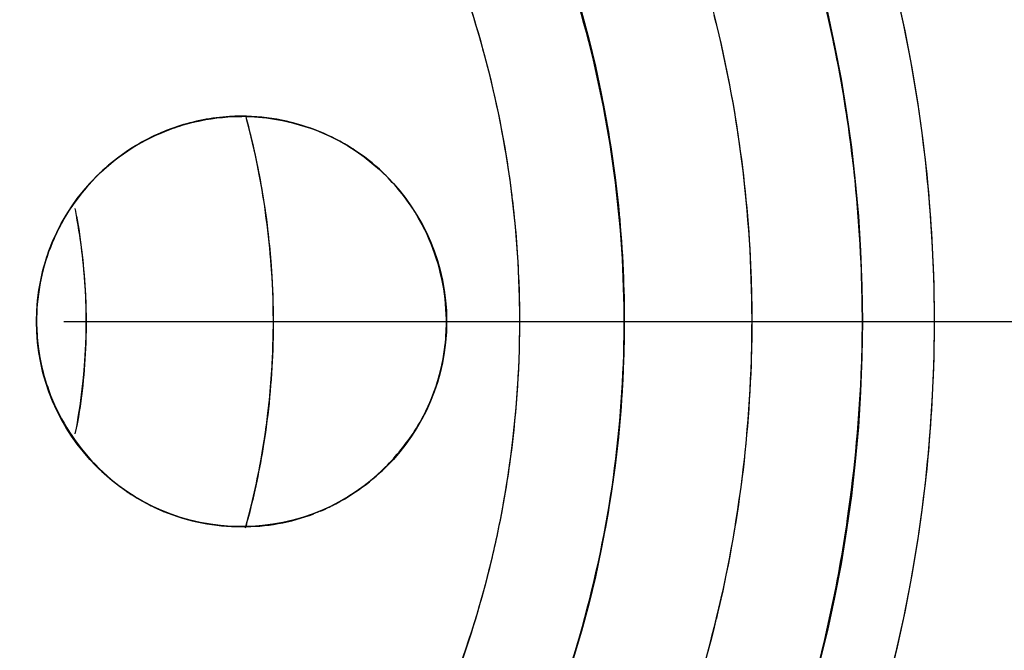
# Model space of a CAD drawing. Header units: inches. Extents: x 0.2 to 16.8, y 0.1 to 10.8.
# Tile 10 of 28: x 4.4177 to 4.5258, y 5.3617 to 5.4309. Entities that reach past the tile are written whole.
import ezdxf

# ---------------------------------------------------------------- set-up
doc = ezdxf.new("R2010")
doc.units = ezdxf.units.IN
doc.header["$LTSCALE"] = 0.935
doc.header["$MEASUREMENT"] = 0
doc.layers.get('0').update_dxf_attribs({"linetype": 'CONTINUOUS'})
doc.layers.add('DIMENSIONS', color=7, linetype='CONTINUOUS')
doc.styles.get("Standard").update_dxf_attribs({"font": 'txt', "width": 0.8})
doc.dimstyles.new('DIMSTYLE_1', dxfattribs={"dimtxt": 0.125, "dimasz": 0.18, "dimexe": 0.18, "dimexo": 0.0625, "dimgap": 0.09, "dimtad": 0, "dimtih": 1, "dimtoh": 1, "dimdec": 3, "dimzin": 4, "dimdsep": 46, "dimtxsty": 'STANDARD', "dimblk": '_FILLED', "dimblk1": '_FILLED', "dimblk2": '_FILLED', "dimcen": 0.09, "dimadec": 0, "dimazin": 0, "dimtp": 0.001, "dimtm": 0.001, "dimtfac": 1, "dimtdec": 3, "dimtofl": 0, "dimtmove": 0, "dimatfit": 3, "dimldrblk": '_FILLED', "dimfxl": 1, "dimtolj": 1, "dimtzin": 4, "dimarcsym": 0})

# ---------------------------------------------------------------- blocks, each defined once
blk = doc.blocks.new('_FILLED')
at = {"color": 0, "linetype": 'BYBLOCK'}
blk.add_solid([(0, 0), (-1, 0.1736111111), (-1, -0.1736111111)], dxfattribs=at)
blk = doc.blocks.new('*D2')
at = {"layer": 'DIMENSIONS', "color": 2, "linetype": 'CONTINUOUS'}
for p, q in [((4.4225835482, 5.3977853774), (6.4488322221, 5.3977853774)), ((6.3238322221, 5.3977853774), (6.3238322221, 5.0588047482)), ((6.3238322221, 4.3706257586), (6.3238322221, 4.8088047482)), ((4.9182243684, 4.3706257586), (6.4488322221, 4.3706257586))]:
    blk.add_line(p, q, dxfattribs=at)
at = {"layer": 'DIMENSIONS', "color": 2, "linetype": 'CONTINUOUS', "xscale": 0.18, "yscale": 0.18, "zscale": 0.18}
for p, rotation in [((6.3238322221, 5.3977853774), 90), ((6.3238322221, 4.3706257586), 270)]:
    blk.add_blockref('_FILLED', p, dxfattribs=dict(at, rotation=rotation))
at = {"layer": 'DIMENSIONS', "color": 2, "linetype": 'CONTINUOUS', "width": 0.8}
for s, p in [('[', (6.3363322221, 4.8713047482)), (']', (6.9363322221, 4.8713047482)), ('26.090', (5.6113322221, 4.8713047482)), ('26.09', (6.4363322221, 4.8713047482))]:
    blk.add_text(s, height=0.125, dxfattribs=at).set_placement(p)

msp = doc.modelspace()

# ---------------------------------------------------------------- linework, layer by layer
at = {"color": 6, "linetype": 'CONTINUOUS'}
msp.add_line((4.5102095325, 5.3977853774), (4.5180835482, 5.3977853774), dxfattribs=at)
at = {"color": 7, "linetype": 'CONTINUOUS'}
for centre, radius in [((4.3600835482, 5.3977853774), 0.4364966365), ((4.3600835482, 5.3977853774), 0.4104966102), ((4.3600835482, 5.3977853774), 0.318), ((4.3600835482, 5.3977853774), 0.2775184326), ((4.3600835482, 5.3977853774), 0.157999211), ((4.3600835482, 5.3977853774), 0.1501251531), ((4.3600835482, 5.3977853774), 0.123996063), ((4.4420835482, 5.3977853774), 0.0225)]:
    msp.add_circle(centre, radius, dxfattribs=at)
for radius, start, end in [(0.085492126, 344.6546850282, 15.1619504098), (0.0649606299, 349.7339333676, 10.2467872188)]:
    msp.add_arc((4.3600835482, 5.3977853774), radius, start, end, dxfattribs=at)
at = {"linetype": 'CONTINUOUS'}
for points, knots in [([(3.9235835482, 5.3977853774, 2.7864858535), (3.9235835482, 5.4057863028, 2.7864858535), (3.9240311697, 5.4220327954, 2.7864858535), (3.9268126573, 5.4553731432, 2.7864858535), (3.9342339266, 5.4984230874, 2.7864858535), (3.949943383, 5.550556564, 2.7864858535), (3.9813875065, 5.6210908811, 2.7864858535), (4.0407908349, 5.7038508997, 2.7864858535), (4.1388173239, 5.781014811, 2.7864858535), (4.2547044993, 5.8273313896, 2.7864858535), (4.3741431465, 5.8392226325, 2.7864858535), (4.4681107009, 5.8234410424, 2.7864858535), (4.5343582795, 5.7990336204, 2.7864858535), (4.5787878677, 5.7765923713, 2.7864858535), (4.6204373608, 5.7493358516, 2.7864858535), (4.6746985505, 5.7041674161, 2.7864858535), (4.7353499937, 5.6306804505, 2.7864858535), (4.7822935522, 5.5267754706, 2.7864858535), (4.794744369, 5.4513847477, 2.7864858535), (4.7962154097, 5.4156584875, 2.7864858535)], [0, 0, 0, 0, 0.0177741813, 0.036091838, 0.0743013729, 0.1145913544, 0.1567465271, 0.2454876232, 0.3378522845, 0.4302169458, 0.5189580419, 0.6012363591, 0.6394552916, 0.6755236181, 0.7115919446, 0.749810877, 0.8320891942, 0.9208302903, 1, 1, 1, 1]), ([(4.0899463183, 5.4610776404, 2.6060042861), (4.0953221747, 5.4840124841, 2.6060042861), (4.1080234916, 5.5182538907, 2.6060042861), (4.1338668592, 5.5600030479, 2.6060042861), (4.1669654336, 5.6001451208, 2.6060042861), (4.2194241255, 5.6414525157, 2.6060042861), (4.2930810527, 5.6708781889, 2.6060042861), (4.3690234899, 5.6784439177, 2.6060042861), (4.4287650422, 5.668409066, 2.6060042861), (4.4708841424, 5.6528914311, 2.6060042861), (4.4991316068, 5.6386236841, 2.6060042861), (4.5256115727, 5.621294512, 2.6060042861), (4.5601098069, 5.5925772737, 2.6060042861), (4.598670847, 5.5458556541, 2.6060042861), (4.6269426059, 5.4832788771, 2.6060042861), (4.6351137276, 5.4393739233, 2.6060042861), (4.6366676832, 5.4204931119, 2.6060042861)], [0, 0, 0, 0, 0.0900833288, 0.1380790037, 0.18756617, 0.2887916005, 0.390017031, 0.4872712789, 0.5774427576, 0.6193281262, 0.658856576, 0.6983850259, 0.7402703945, 0.8304418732, 0.9276961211, 1, 1, 1, 1]), ([(4.468775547, 5.4574598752, 2.5684779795), (4.472920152, 5.4499095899, 2.5684779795), (4.4770472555, 5.4400935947, 2.5684779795), (4.4798706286, 5.4298781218, 2.5684779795), (4.4803519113, 5.4279590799, 2.5684779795)], [0, 0, 0, 0, 0.8132842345, 1, 1, 1, 1]), ([(4.4939249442, 5.4313739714, 2.7754858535), (4.4962460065, 5.4221217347, 2.7754858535), (4.4976874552, 5.4120767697, 2.7754858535), (4.4980124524, 5.4019897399, 2.7754858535), (4.498026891, 5.401438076, 2.7754858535)], [0, 0, 0, 0, 0.9453182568, 1, 1, 1, 1]), ([(4.4803519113, 5.4279590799, 2.5684779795), (4.4824363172, 5.4196478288, 2.5684779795), (4.4839260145, 5.4092641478, 2.5684779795), (4.4840880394, 5.3988304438, 2.5684779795), (4.4840749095, 5.3969678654, 2.5684779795)], [0, 0, 0, 0, 0.8214628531, 1, 1, 1, 1]), ([(4.4557063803, 5.4156925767, 2.1644622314), (4.4551798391, 5.4160935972, 2.1644622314), (4.45359843, 5.4171906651, 2.1644622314), (4.451880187, 5.4180752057, 2.1644622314), (4.4507123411, 5.4185582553, 2.1644622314)], [0, 0, 0, 0, 0.3442972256, 1, 1, 1, 1]), ([(4.4329052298, 5.4183224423, 2.1644622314), (4.4319329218, 5.4178899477, 2.1644622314), (4.4306984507, 5.417233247, 2.1644622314), (4.4295357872, 5.4164650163, 2.1644622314), (4.429263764, 5.4162763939, 2.1644622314)], [0, 0, 0, 0, 0.7623624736, 1, 1, 1, 1]), ([(4.4259653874, 5.4134815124, 2.1644622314), (4.4246647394, 5.4121452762, 2.1644622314), (4.4230391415, 5.4100029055, 2.1644622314), (4.4218313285, 5.4076194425, 2.1644622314), (4.4215064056, 5.4068829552, 2.1644622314)], [0, 0, 0, 0, 0.6983652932, 1, 1, 1, 1]), ([(4.4629647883, 5.4061598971, 2.1644622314), (4.4625684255, 5.407150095, 2.1644622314), (4.4613288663, 5.4097071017, 2.1644622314), (4.4596178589, 5.4119920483, 2.1644622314), (4.4583998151, 5.413275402, 2.1644622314)], [0, 0, 0, 0, 0.3761784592, 1, 1, 1, 1]), ([(4.4215064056, 5.4068829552, 2.1644622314), (4.4203635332, 5.4042924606, 2.1644622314), (4.4195887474, 5.4009737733, 2.1644622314), (4.4195790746, 5.3976181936, 2.1644622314), (4.4195954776, 5.3971018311, 2.1644622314)], [0, 0, 0, 0, 0.8460112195, 1, 1, 1, 1]), ([(4.4645828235, 5.3977628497, 2.1644622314), (4.4645834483, 5.398058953, 2.1644622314), (4.464532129, 5.4009298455, 2.1644622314), (4.4639199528, 5.4037736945, 2.1644622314), (4.4629647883, 5.4061598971, 2.1644622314)], [0, 0, 0, 0, 0.1031206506, 1, 1, 1, 1]), ([(4.4840472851, 5.3950835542, 2.5684779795), (4.4838494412, 5.3861988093, 2.5684779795), (4.4826440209, 5.3769314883, 2.5684779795), (4.4804259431, 5.3679009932, 2.5684779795), (4.480327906, 5.3675100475, 2.5684779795)], [0, 0, 0, 0, 0.9566567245, 1, 1, 1, 1]), ([(4.4585450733, 5.3824651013, 2.1644622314), (4.4597013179, 5.3837034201, 2.1644622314), (4.4614318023, 5.3860226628, 2.1644622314), (4.4626669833, 5.3886242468, 2.1644622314), (4.4630876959, 5.3897255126, 2.1644622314)], [0, 0, 0, 0, 0.5893901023, 1, 1, 1, 1]), ([(4.4216601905, 5.3883452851, 2.1644622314), (4.4219446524, 5.3877280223, 2.1644622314), (4.4232787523, 5.3851508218, 2.1644622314), (4.4251177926, 5.3828614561, 2.1644622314), (4.4267409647, 5.3813464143, 2.1644622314)], [0, 0, 0, 0, 0.2344533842, 1, 1, 1, 1]), ([(4.4511487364, 5.3771898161, 2.1644622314), (4.4516319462, 5.3774029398, 2.1644622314), (4.4543612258, 5.3787252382, 2.1644622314), (4.4568193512, 5.3806168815, 2.1644622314), (4.4585450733, 5.3824651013, 2.1644622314)], [0, 0, 0, 0, 0.1744200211, 1, 1, 1, 1]), ([(4.7702373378, 5.3809768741, 2.8124858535), (4.7688539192, 5.3473786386, 2.8124858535), (4.7571447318, 5.2764785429, 2.8124858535), (4.7129973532, 5.178762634, 2.8124858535), (4.6559585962, 5.1096528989, 2.8124858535), (4.6049294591, 5.0671749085, 2.8124858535), (4.5657608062, 5.0415419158, 2.8124858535), (4.5239776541, 5.0204373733, 2.8124858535), (4.4616760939, 4.9974837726, 2.8124858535), (4.3733056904, 4.9826422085, 2.8124858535), (4.2609813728, 4.9938251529, 2.8124858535), (4.1519969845, 5.0373828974, 2.8124858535), (4.0598094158, 5.1099505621, 2.8124858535), (4.0039444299, 5.1877810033, 2.8124858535), (3.9743732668, 5.2541139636, 2.8124858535), (3.9631243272, 5.2914447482, 2.8124858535), (3.9586226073, 5.3120177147, 2.8124858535), (3.9578265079, 5.3159288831, 2.8124858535)], [0, 0, 0, 0, 0.0846624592, 0.1795603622, 0.2675471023, 0.3084176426, 0.3469883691, 0.3855590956, 0.4264296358, 0.514416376, 0.609314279, 0.708087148, 0.8068600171, 0.9017579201, 0.9468377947, 0.9899230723, 1, 1, 1, 1]), ([(4.4267409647, 5.3813464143, 2.1644622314), (4.4282027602, 5.3799819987, 2.1644622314), (4.4303242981, 5.3784628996, 2.1644622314), (4.4326403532, 5.3773522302, 2.1644622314), (4.4331786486, 5.3771198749, 2.1644622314)], [0, 0, 0, 0, 0.7713338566, 1, 1, 1, 1]), ([(4.7962154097, 5.3799122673, 2.7864858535), (4.794744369, 5.3441860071, 2.7864858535), (4.7822935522, 5.2687952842, 2.7864858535), (4.7353499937, 5.1648903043, 2.7864858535), (4.6746985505, 5.0914033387, 2.7864858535), (4.6204373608, 5.0462349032, 2.7864858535), (4.5787878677, 5.0189783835, 2.7864858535), (4.5343582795, 4.9965371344, 2.7864858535), (4.4681107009, 4.9721297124, 2.7864858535), (4.3741431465, 4.9563481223, 2.7864858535), (4.2547044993, 4.9682393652, 2.7864858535), (4.1388173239, 5.0145559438, 2.7864858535), (4.0407908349, 5.0917198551, 2.7864858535), (3.9813875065, 5.1744798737, 2.7864858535), (3.949943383, 5.2450141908, 2.7864858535), (3.9379823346, 5.2847081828, 2.7864858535), (3.9331956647, 5.3065829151, 2.7864858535), (3.9323493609, 5.3107405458, 2.7864858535)], [0, 0, 0, 0, 0.0846627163, 0.1795609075, 0.2675479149, 0.3084185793, 0.3469894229, 0.3855602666, 0.4264309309, 0.5144179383, 0.6093161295, 0.7080892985, 0.8068624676, 0.9017606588, 0.9468406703, 0.9899260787, 1, 1, 1, 1]), ([(4.4331786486, 5.3771198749, 2.1644622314), (4.434394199, 5.3765951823, 2.1644622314), (4.4373013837, 5.3756388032, 2.1644622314), (4.4403538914, 5.3752853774, 2.1644622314), (4.4420835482, 5.3752853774, 2.1644622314)], [0, 0, 0, 0, 0.4333652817, 1, 1, 1, 1]), ([(4.4420835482, 5.3752853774, 2.1644622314), (4.4438132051, 5.3752853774, 2.1644622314), (4.4465054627, 5.3755970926, 2.1644622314), (4.4490846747, 5.376377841, 2.1644622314), (4.4499858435, 5.3767157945, 2.1644622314)], [0, 0, 0, 0, 0.6424559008, 1, 1, 1, 1]), ([(4.6366676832, 5.3750776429, 2.6060042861), (4.6351137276, 5.3561968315, 2.6060042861), (4.6269426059, 5.3122918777, 2.6060042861), (4.598670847, 5.2497151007, 2.6060042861), (4.5601098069, 5.2029934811, 2.6060042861), (4.5256115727, 5.1742762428, 2.6060042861), (4.4991316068, 5.1569470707, 2.6060042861), (4.4708841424, 5.1426793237, 2.6060042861), (4.4287650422, 5.1271616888, 2.6060042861), (4.3690234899, 5.1171268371, 2.6060042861), (4.2930810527, 5.1246925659, 2.6060042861), (4.2194241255, 5.1541182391, 2.6060042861), (4.1669654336, 5.195425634, 2.6060042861), (4.1338668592, 5.2355677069, 2.6060042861), (4.108023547, 5.2773167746, 2.6060042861), (4.0953222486, 5.3115580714, 2.6060042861), (4.0899463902, 5.3344928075, 2.6060042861)], [0, 0, 0, 0, 0.072303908, 0.1695581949, 0.2597297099, 0.3016150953, 0.341143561, 0.3806720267, 0.4225574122, 0.5127289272, 0.6099832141, 0.7112086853, 0.8124341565, 0.8619213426, 0.9099170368, 1, 1, 1, 1]), ([(4.4944539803, 5.3663820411, 2.7754858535), (4.4943776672, 5.3660542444, 2.7754858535), (4.4941968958, 5.3652903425, 2.7754858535), (4.4940096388, 5.3645279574, 2.7754858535), (4.4939005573, 5.3640929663, 2.7754858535)], [0, 0, 0, 0, 0.4287546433, 1, 1, 1, 1])]:
    msp.add_open_spline(points, degree=3, knots=knots, dxfattribs=at)
at = {"color": 7, "linetype": 'CONTINUOUS'}
for points, knots in [([(4.5086664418, 5.4191923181), (4.5080347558, 5.4235862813), (4.5047076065, 5.441185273), (4.4933436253, 5.4707924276), (4.469131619, 5.503613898), (4.4376346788, 5.5283234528), (4.4017744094, 5.5436803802), (4.3638193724, 5.5494819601), (4.325337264, 5.5455536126), (4.2885561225, 5.5317103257), (4.2557673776, 5.5083409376), (4.2302254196, 5.476488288), (4.2188198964, 5.4508896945), (4.2151054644, 5.4373206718), (4.2149688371, 5.4368101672)], [0, 0, 0, 0, 0.0323953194, 0.1305495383, 0.2296562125, 0.3275022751, 0.4203145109, 0.5123966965, 0.6058334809, 0.7005883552, 0.7971580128, 0.8972544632, 0.9961405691, 1, 1, 1, 1]), ([(4.3779052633, 5.5345854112), (4.3825284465, 5.5339828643), (4.3992904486, 5.5309357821), (4.4270760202, 5.520331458), (4.4572087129, 5.4980266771), (4.4801110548, 5.4691156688), (4.4942256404, 5.436083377), (4.4994923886, 5.4011659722), (4.4958875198, 5.3658481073), (4.4831895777, 5.3320631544), (4.4617314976, 5.3020089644), (4.4395242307, 5.2841099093), (4.4254305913, 5.2762028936), (4.4222330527, 5.2745669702)], [0, 0, 0, 0, 0.0398027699, 0.1451977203, 0.2518773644, 0.3571592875, 0.4575319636, 0.5562486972, 0.6566455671, 0.7584563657, 0.862119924, 0.9693264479, 1, 1, 1, 1]), ([(4.3931785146, 5.2781679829), (4.4024988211, 5.2807298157), (4.4212459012, 5.2885863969), (4.4463965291, 5.3068426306), (4.4668497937, 5.3319669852), (4.4803712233, 5.3620881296), (4.4855615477, 5.3952446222), (4.4816784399, 5.4286310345), (4.4693288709, 5.4593096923), (4.4499716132, 5.4851767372), (4.4250447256, 5.5049434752), (4.4001845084, 5.5160436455), (4.3839425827, 5.5195561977), (4.3779473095, 5.5204238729)], [0, 0, 0, 0, 0.0858307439, 0.1790735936, 0.2737815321, 0.3707745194, 0.4694773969, 0.5687730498, 0.6661880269, 0.7603491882, 0.8530533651, 0.9462614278, 1, 1, 1, 1]), ([(4.406008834, 5.5004845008), (4.4104302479, 5.4985071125), (4.4245373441, 5.4910731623), (4.4452238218, 5.4737474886), (4.4631337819, 5.4465465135), (4.4725360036, 5.416157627), (4.4732789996, 5.3846116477), (4.4652366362, 5.3538025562), (4.4486197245, 5.3257634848), (4.4277498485, 5.3067493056), (4.412711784, 5.2981447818), (4.4070961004, 5.2955244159)], [0, 0, 0, 0, 0.0563979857, 0.1853185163, 0.3106932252, 0.4317385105, 0.552299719, 0.6747028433, 0.7990514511, 0.9278496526, 1, 1, 1, 1]), ([(4.4341622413, 5.4187960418), (4.4313015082, 5.4177314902), (4.4261362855, 5.4144594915), (4.4209718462, 5.4071374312), (4.4197017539, 5.401442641), (4.4196051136, 5.3986474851)], [0, 0, 0, 0, 0.3472555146, 0.6816812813, 1, 1, 1, 1]), ([(4.4606844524, 5.4104325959), (4.4599857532, 5.4114760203), (4.4574402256, 5.4146653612), (4.4540512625, 5.417063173), (4.4514832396, 5.4182104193)], [0, 0, 0, 0, 0.3086647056, 1, 1, 1, 1]), ([(4.4645593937, 5.3974665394), (4.4645907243, 5.4004486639), (4.4637157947, 5.405030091), (4.4615730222, 5.4091056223), (4.4606844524, 5.4104325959)], [0, 0, 0, 0, 0.6509960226, 1, 1, 1, 1]), ([(4.46448894, 5.3959164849), (4.4645265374, 5.396384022), (4.4645517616, 5.3969010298), (4.4645588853, 5.3974181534), (4.4645593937, 5.3974665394)], [0, 0, 0, 0, 0.9064326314, 1, 1, 1, 1]), ([(4.419663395, 5.396072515), (4.4198230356, 5.394072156), (4.4208900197, 5.3891099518), (4.4252624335, 5.3820059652), (4.4304454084, 5.3782502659), (4.4334308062, 5.3769893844), (4.4335114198, 5.376955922)], [0, 0, 0, 0, 0.242703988, 0.6086746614, 0.9894613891, 1, 1, 1, 1]), ([(4.461070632, 5.3857649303), (4.4616286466, 5.3866319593), (4.4622252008, 5.3877155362), (4.4627245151, 5.388845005), (4.4628042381, 5.3890325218)], [0, 0, 0, 0, 0.8350108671, 1, 1, 1, 1]), ([(4.4540705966, 5.3787587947), (4.4552603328, 5.3795279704), (4.4565423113, 5.3805370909), (4.4577121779, 5.3816661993), (4.4578590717, 5.3818116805)], [0, 0, 0, 0, 0.872831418, 1, 1, 1, 1]), ([(4.3569053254, 5.2476975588), (4.3704682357, 5.2474087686), (4.3974995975, 5.2505091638), (4.4346068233, 5.2654970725), (4.465794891, 5.2889292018), (4.4897198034, 5.3189429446), (4.5032421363, 5.3490933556), (4.5075297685, 5.3688677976), (4.5085888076, 5.3761798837)], [0, 0, 0, 0, 0.1872543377, 0.3721134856, 0.5474789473, 0.7215931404, 0.8980122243, 1, 1, 1, 1])]:
    msp.add_open_spline(points, degree=3, knots=knots, dxfattribs=at)
at = {"color": 1, "linetype": 'CONTINUOUS'}
for points, knots in [([(4.4632856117, 5.4425671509, 2.1724622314), (4.465012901, 5.4385865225, 2.1724622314), (4.4682117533, 5.4298703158, 2.1724622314), (4.4703102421, 5.4208169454, 2.1724622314), (4.4711068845, 5.4159495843, 2.1724622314)], [0, 0, 0, 0, 0.468176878, 1, 1, 1, 1]), ([(4.4718334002, 5.4107547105, 2.1724622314), (4.4721669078, 5.4078838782, 2.1724622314), (4.472826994, 5.3993423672, 2.1724622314), (4.4725018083, 5.3907637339, 2.1724622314), (4.4718631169, 5.3851273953, 2.1724622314)], [0, 0, 0, 0, 0.3376069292, 1, 1, 1, 1]), ([(4.4707936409, 5.3778230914, 2.1724622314), (4.4704053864, 5.3756640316, 2.1724622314), (4.4681827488, 5.3650760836, 2.1724622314), (4.464449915, 5.3548413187, 2.1724622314), (4.4605630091, 5.3471524, 2.1724622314)], [0, 0, 0, 0, 0.2028841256, 1, 1, 1, 1])]:
    msp.add_open_spline(points, degree=3, knots=knots, dxfattribs=at)
at = {"color": 6, "linetype": 'CONTINUOUS'}
for points in [[(4.5128686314, 5.4380417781, 2.7676118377), (4.5146756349, 5.4311792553, 2.7676118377), (4.5160190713, 5.4241939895, 2.7676118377), (4.5168894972, 5.4171501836, 2.7676118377)], [(4.5090749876, 5.416185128, 2.7754858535), (4.5084147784, 5.4215277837, 2.7754858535), (4.50746817, 5.4268349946, 2.7754858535), (4.5062397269, 5.4320757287, 2.7754858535)], [(4.5168894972, 5.4171501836, 2.7676118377), (4.5174185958, 5.4128685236, 2.7676118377), (4.5177729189, 5.4085652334, 2.7676118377), (4.5179503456, 5.404254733, 2.7676118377)], [(4.5101044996, 5.4033848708, 2.7754858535), (4.5099440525, 5.4076636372, 2.7754858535), (4.5096001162, 5.4119355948, 2.7754858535), (4.5090749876, 5.416185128, 2.7754858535)], [(4.5102095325, 5.3977853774, 2.7754858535), (4.5102095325, 5.3996523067, 2.7754858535), (4.5101744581, 5.4015192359, 2.7754858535), (4.5101044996, 5.4033848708, 2.7754858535)], [(4.5179503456, 5.404254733, 2.7676118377), (4.518039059, 5.4020994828, 2.7676118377), (4.5180835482, 5.3999424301, 2.7676118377), (4.5180835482, 5.3977853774, 2.7676118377)], [(4.5101250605, 5.3927640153, 2.7754858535), (4.5101813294, 5.3944371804, 2.7754858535), (4.5102095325, 5.3961112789, 2.7754858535), (4.5102095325, 5.3977853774, 2.7754858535)], [(4.5180835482, 5.3977853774, 2.7676118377), (4.5180835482, 5.3956283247, 2.7676118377), (4.518039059, 5.393471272, 2.7676118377), (4.5179503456, 5.3913160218, 2.7676118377)], [(4.5100829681, 5.3916384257, 2.7754858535), (4.5100984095, 5.3920135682, 2.7754858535), (4.5101124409, 5.3923887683, 2.7754858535), (4.5101250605, 5.3927640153, 2.7754858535)], [(4.5090749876, 5.3793856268, 2.7754858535), (4.5095777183, 5.383453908, 2.7754858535), (4.5099143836, 5.3875427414, 2.7754858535), (4.5100829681, 5.3916384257, 2.7754858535)], [(4.5179503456, 5.3913160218, 2.7676118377), (4.5177729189, 5.3870055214, 2.7676118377), (4.5174185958, 5.3827022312, 2.7676118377), (4.5168894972, 5.3784205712, 2.7676118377)], [(4.5052545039, 5.3595351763, 2.7754858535), (4.5069714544, 5.3660557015, 2.7754858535), (4.5082479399, 5.3726928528, 2.7754858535), (4.5090749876, 5.3793856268, 2.7754858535)], [(4.5168894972, 5.3784205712, 2.7676118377), (4.5160193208, 5.3713787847, 2.7676118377), (4.5146764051, 5.3643955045, 2.7676118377), (4.5128701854, 5.3575348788, 2.7676118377)]]:
    msp.add_open_spline(points, degree=3, dxfattribs=at)
at = {"linetype": 'CONTINUOUS'}
for points in [[(4.4411111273, 5.4202637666, 2.1644622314), (4.4391674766, 5.4201775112, 2.1644622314), (4.4372345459, 5.4198341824, 2.1644622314), (4.4353766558, 5.4192540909, 2.1644622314)], [(4.4420835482, 5.4202853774, 2.1644622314), (4.4417593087, 5.4202853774, 2.1644622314), (4.4414350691, 5.4202781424, 2.1644622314), (4.4411111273, 5.4202637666, 2.1644622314)], [(4.4507123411, 5.4185582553, 2.1644622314), (4.4479857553, 5.4196860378, 2.1644622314), (4.4450346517, 5.4202853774, 2.1644622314), (4.4420835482, 5.4202853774, 2.1644622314)], [(4.4353766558, 5.4192540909, 2.1644622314), (4.4345354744, 5.4189914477, 2.1644622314), (4.4337096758, 5.4186802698, 2.1644622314), (4.4329052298, 5.4183224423, 2.1644622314)], [(4.4284607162, 5.4156925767, 2.1644622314), (4.4275755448, 5.415018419, 2.1644622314), (4.4267410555, 5.4142784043, 2.1644622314), (4.4259653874, 5.4134815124, 2.1644622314)], [(4.429263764, 5.4162763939, 2.1644622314), (4.4289917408, 5.4160877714, 2.1644622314), (4.4287239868, 5.4158930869, 2.1644622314), (4.4284607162, 5.4156925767, 2.1644622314)], [(4.4564825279, 5.415073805, 2.1644622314), (4.4562284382, 5.4152857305, 2.1644622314), (4.4559696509, 5.4154920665, 2.1644622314), (4.4557063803, 5.4156925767, 2.1644622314)], [(4.4583998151, 5.413275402, 2.1644622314), (4.4577963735, 5.4139111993, 2.1644622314), (4.4571559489, 5.4145121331, 2.1644622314), (4.4564825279, 5.415073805, 2.1644622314)], [(4.498026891, 5.401438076, 2.7754858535), (4.4980667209, 5.399916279, 2.7754858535), (4.4980811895, 5.3983938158, 2.7754858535), (4.4980704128, 5.3968714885, 2.7754858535)], [(4.4195954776, 5.3971018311, 2.1644622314), (4.4196201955, 5.3963237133, 2.1644622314), (4.4196855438, 5.3955464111, 2.1644622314), (4.4197906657, 5.3947741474, 2.1644622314)], [(4.4630876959, 5.3897255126, 2.1644622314), (4.4640662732, 5.3922870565, 2.1644622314), (4.4645770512, 5.3950273, 2.1644622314), (4.4645828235, 5.3977628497, 2.1644622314)], [(4.4840749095, 5.3969678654, 2.5684779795), (4.4840704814, 5.3963397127, 2.5684779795), (4.4840612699, 5.3957115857, 2.5684779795), (4.4840472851, 5.3950835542, 2.5684779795)], [(4.4980704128, 5.3968714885, 2.7754858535), (4.4979978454, 5.3866205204, 2.7754858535), (4.4967805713, 5.3763757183, 2.7754858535), (4.4944539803, 5.3663820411, 2.7754858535)], [(4.4197906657, 5.3947741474, 2.1644622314), (4.4198343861, 5.394452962, 2.1644622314), (4.4198849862, 5.3941326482, 2.1644622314), (4.4199424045, 5.3938135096, 2.1644622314)], [(4.4199424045, 5.3938135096, 2.1644622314), (4.4202814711, 5.3919289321, 2.1644622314), (4.4208582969, 5.3900853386, 2.1644622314), (4.4216601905, 5.3883452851, 2.1644622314)], [(4.4499858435, 5.3767157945, 2.1644622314), (4.4503776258, 5.3768627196, 2.1644622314), (4.4507654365, 5.3770207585, 2.1644622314), (4.4511487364, 5.3771898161, 2.1644622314)], [(4.480327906, 5.3675100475, 2.5684779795), (4.4798841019, 5.3657402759, 2.5684779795), (4.4794013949, 5.3639800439, 2.5684779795), (4.4788801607, 5.3622312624, 2.5684779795)], [(4.4939005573, 5.3640929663, 2.7754858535), (4.491087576, 5.3528754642, 2.7754858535), (4.486870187, 5.3420023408, 2.7754858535), (4.4813256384, 5.3318664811, 2.7754858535)], [(4.4788801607, 5.3622312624, 2.5684779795), (4.4764327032, 5.35401985, 2.5684779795), (4.473135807, 5.3460608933, 2.5684779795), (4.4690283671, 5.3385522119, 2.5684779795)]]:
    msp.add_open_spline(points, degree=3, dxfattribs=at)
at = {"color": 7, "linetype": 'CONTINUOUS'}
for points in [[(4.4412024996, 5.4202095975), (4.439567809, 5.4201339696), (4.4379332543, 5.4198933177), (4.4363439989, 5.4194815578)], [(4.4421159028, 5.4202347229), (4.4418116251, 5.4202320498), (4.44150706, 5.4202236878), (4.4412024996, 5.4202095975)], [(4.4430475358, 5.4202251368), (4.4427374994, 5.4202342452), (4.4424268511, 5.4202374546), (4.4421159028, 5.4202347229)], [(4.4425638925, 5.4201833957), (4.4433683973, 5.4171686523), (4.4440061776, 5.4141081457), (4.4444845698, 5.411024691)], [(4.4465767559, 5.4197606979), (4.4454100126, 5.4199955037), (4.4442278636, 5.4201481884), (4.4430475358, 5.4202251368)], [(4.4514832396, 5.4182104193), (4.4499144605, 5.4189112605), (4.4482616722, 5.4194216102), (4.4465767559, 5.4197606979)], [(4.4363439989, 5.4194815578), (4.4356054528, 5.419290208), (4.4348766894, 5.4190619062), (4.4341622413, 5.4187960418)], [(4.5101028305, 5.4032426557), (4.5099062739, 5.4085742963), (4.5094268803, 5.4139027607), (4.5086664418, 5.4191923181)], [(4.4444845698, 5.411024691), (4.4450187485, 5.4075816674), (4.4453541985, 5.4041100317), (4.445501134, 5.4006415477)], [(4.4239247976, 5.4094411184), (4.4244491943, 5.4065400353), (4.4247893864, 5.4036076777), (4.4249554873, 5.4006769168)], [(4.510205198, 5.3977291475), (4.5102047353, 5.3995663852), (4.5101705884, 5.4014047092), (4.5101028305, 5.4032426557)], [(4.4249554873, 5.4006769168), (4.4249764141, 5.4002268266), (4.4249925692, 5.3997762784), (4.4250039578, 5.3993253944)], [(4.445501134, 5.4006415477), (4.4455168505, 5.400203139), (4.4455291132, 5.3997644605), (4.4455379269, 5.3993255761)], [(4.4250039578, 5.3993253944), (4.4250165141, 5.3988282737), (4.4250232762, 5.3983307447), (4.4250242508, 5.3978329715)], [(4.4455379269, 5.3993255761), (4.4455479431, 5.3988268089), (4.4455535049, 5.3983277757), (4.4455546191, 5.3978285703)], [(4.4196051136, 5.3986474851), (4.4195754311, 5.3977889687), (4.4195950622, 5.396928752), (4.419663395, 5.396072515)], [(4.4250242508, 5.3978329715), (4.4250258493, 5.3970165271), (4.4250118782, 5.3961994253), (4.4249823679, 5.3953823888)], [(4.4455546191, 5.3978285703), (4.4455569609, 5.3967793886), (4.4455396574, 5.3957294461), (4.4455027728, 5.3946796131)], [(4.5101862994, 5.3953085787), (4.5101991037, 5.3961151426), (4.5102054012, 5.3969220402), (4.510205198, 5.3977291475)], [(4.4628042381, 5.3890325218), (4.4637311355, 5.3912126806), (4.4642986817, 5.3935505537), (4.46448894, 5.3959164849)], [(4.4249823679, 5.3953823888), (4.4248710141, 5.3922994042), (4.4245384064, 5.3892173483), (4.4239861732, 5.3861750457)], [(4.4455027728, 5.3946796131), (4.4453809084, 5.3912110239), (4.4450452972, 5.3877436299), (4.4444982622, 5.3843088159)], [(4.51012876, 5.3929025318), (4.5101543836, 5.3937041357), (4.5101735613, 5.3945061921), (4.5101862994, 5.3953085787)], [(4.5085888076, 5.3761798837), (4.5093924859, 5.3817288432), (4.5099015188, 5.3873170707), (4.51012876, 5.3929025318)], [(4.4578590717, 5.3818116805), (4.4590686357, 5.3830096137), (4.4601509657, 5.3843359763), (4.461070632, 5.3857649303)], [(4.4444982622, 5.3843088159), (4.4440681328, 5.3816080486), (4.4435072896, 5.3789274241), (4.4428168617, 5.3762821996)], [(4.4507438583, 5.3769878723), (4.4519017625, 5.3774807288), (4.4530140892, 5.3780757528), (4.4540705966, 5.3787587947)], [(4.4335114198, 5.376955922), (4.4362209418, 5.3758312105), (4.439173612, 5.375264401), (4.4420835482, 5.3752853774)], [(4.4420835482, 5.3752853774), (4.4447614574, 5.3752456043), (4.447477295, 5.375726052), (4.4499969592, 5.3766866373)]]:
    msp.add_open_spline(points, degree=3, dxfattribs=at)
at = {"color": 1, "linetype": 'CONTINUOUS'}
for points in [[(4.4444293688, 5.4117288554, 1.5753598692), (4.4439605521, 5.4145659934, 1.5753598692), (4.443349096, 5.4173794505, 1.5753598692), (4.4425971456, 5.4201546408, 1.5753598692)], [(4.4711068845, 5.4159495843, 2.1724622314), (4.4711558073, 5.4156506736, 2.1724622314), (4.4712035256, 5.4153515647, 2.1724622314), (4.4712500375, 5.4150522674, 2.1724622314)], [(4.4712500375, 5.4150522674, 2.1724622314), (4.471427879, 5.4139078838, 2.1724622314), (4.4715880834, 5.4127607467, 2.1724622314), (4.4717305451, 5.41161141, 2.1724622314)], [(4.4449295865, 5.4082634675, 1.5753598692), (4.4447864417, 5.4094218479, 1.5753598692), (4.4446196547, 5.4105773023, 1.5753598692), (4.4444293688, 5.4117288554, 1.5753598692)], [(4.4717305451, 5.41161141, 2.1724622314), (4.471765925, 5.4113259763, 2.1724622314), (4.4718002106, 5.411040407, 2.1724622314), (4.4718334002, 5.4107547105, 2.1724622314)], [(4.4240504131, 5.4089831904, 1.5470134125), (4.4239800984, 5.4093795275, 1.5470134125), (4.4239061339, 5.4097752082, 1.5470134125), (4.4238285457, 5.410170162, 1.5470134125)], [(4.4247930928, 5.4034056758, 1.5470134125), (4.424626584, 5.4052743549, 1.5470134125), (4.4243781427, 5.4071359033, 1.5470134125), (4.4240504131, 5.4089831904, 1.5470134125)], [(4.4455035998, 5.4012858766, 1.5753598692), (4.4454075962, 5.4036182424, 1.5753598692), (4.4452158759, 5.4059467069, 1.5753598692), (4.4449295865, 5.4082634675, 1.5753598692)], [(4.4249810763, 5.4005982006, 1.5470134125), (4.4249391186, 5.4015352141, 1.5470134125), (4.4248763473, 5.4024713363, 1.5470134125), (4.4247930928, 5.4034056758, 1.5470134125)], [(4.4455756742, 5.3977853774, 1.5753598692), (4.4455756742, 5.3989525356, 1.5753598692), (4.4455516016, 5.4001196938, 1.5753598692), (4.4455035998, 5.4012858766, 1.5753598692)], [(4.4250441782, 5.3977853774, 1.5470134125), (4.4250441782, 5.3987232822, 1.5470134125), (4.425023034, 5.3996611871, 1.5470134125), (4.4249810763, 5.4005982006, 1.5470134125)], [(4.4249941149, 5.395280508, 1.5470134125), (4.4250274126, 5.3961150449, 1.5470134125), (4.4250441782, 5.3969502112, 1.5470134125), (4.4250441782, 5.3977853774, 1.5470134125)], [(4.4455154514, 5.3945857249, 1.5753598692), (4.4455555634, 5.3956517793, 1.5753598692), (4.4455756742, 5.3967185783, 1.5753598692), (4.4455756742, 5.3977853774, 1.5753598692)], [(4.423841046, 5.3854643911, 1.5470134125), (4.4244735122, 5.3887008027, 1.5470134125), (4.4248626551, 5.3919857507, 1.5470134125), (4.4249941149, 5.395280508, 1.5470134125)], [(4.4449295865, 5.3873072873, 1.5753598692), (4.4452281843, 5.3897236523, 1.5753598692), (4.4454239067, 5.3921527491, 1.5753598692), (4.4455154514, 5.3945857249, 1.5753598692)], [(4.4444293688, 5.3838418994, 1.5753598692), (4.4446196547, 5.3849934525, 1.5753598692), (4.4447864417, 5.3861489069, 1.5753598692), (4.4449295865, 5.3873072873, 1.5753598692)], [(4.4718631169, 5.3851273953, 2.1724622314), (4.4718154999, 5.3847071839, 2.1724622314), (4.4717655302, 5.3842872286, 2.1724622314), (4.4717132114, 5.3838675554, 2.1724622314)], [(4.4428296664, 5.3762927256, 1.5753598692), (4.4434760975, 5.3787831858, 1.5753598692), (4.444009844, 5.3813030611, 1.5753598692), (4.4444293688, 5.3838418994, 1.5753598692)], [(4.4717132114, 5.3838675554, 2.1724622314), (4.4716658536, 5.3834876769, 2.1724622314), (4.4716165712, 5.3831080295, 2.1724622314), (4.4715653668, 5.3827286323, 2.1724622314)], [(4.4715653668, 5.3827286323, 2.1724622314), (4.471343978, 5.3810882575, 2.1724622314), (4.4710866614, 5.3794525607, 2.1724622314), (4.4707936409, 5.3778230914, 2.1724622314)], [(4.4425841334, 5.3753681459, 1.5753598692), (4.4426677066, 5.3756758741, 1.5753598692), (4.4427495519, 5.3759840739, 1.5753598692), (4.4428296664, 5.3762927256, 1.5753598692)]]:
    msp.add_open_spline(points, degree=3, dxfattribs=at)

# ---------------------------------------------------------------- dimensions: what is measured, and where the dimension line sits
at = {"layer": 'DIMENSIONS', "color": 2, "linetype": 'CONTINUOUS'}
dim = msp.add_linear_dim(base=(6.3238322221, 5.3977853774), p1=(4.9182243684, 4.3706257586), p2=(4.4225835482, 5.3977853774), angle=90, dimstyle='DIMSTYLE_1', dxfattribs=at)
dim.commit()
dim.dimension.update_dxf_attribs({"geometry": '*D2', "text_midpoint": (6.3238322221, 4.9338047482), "dimtype": 160})

doc.saveas('drawing.dxf')
